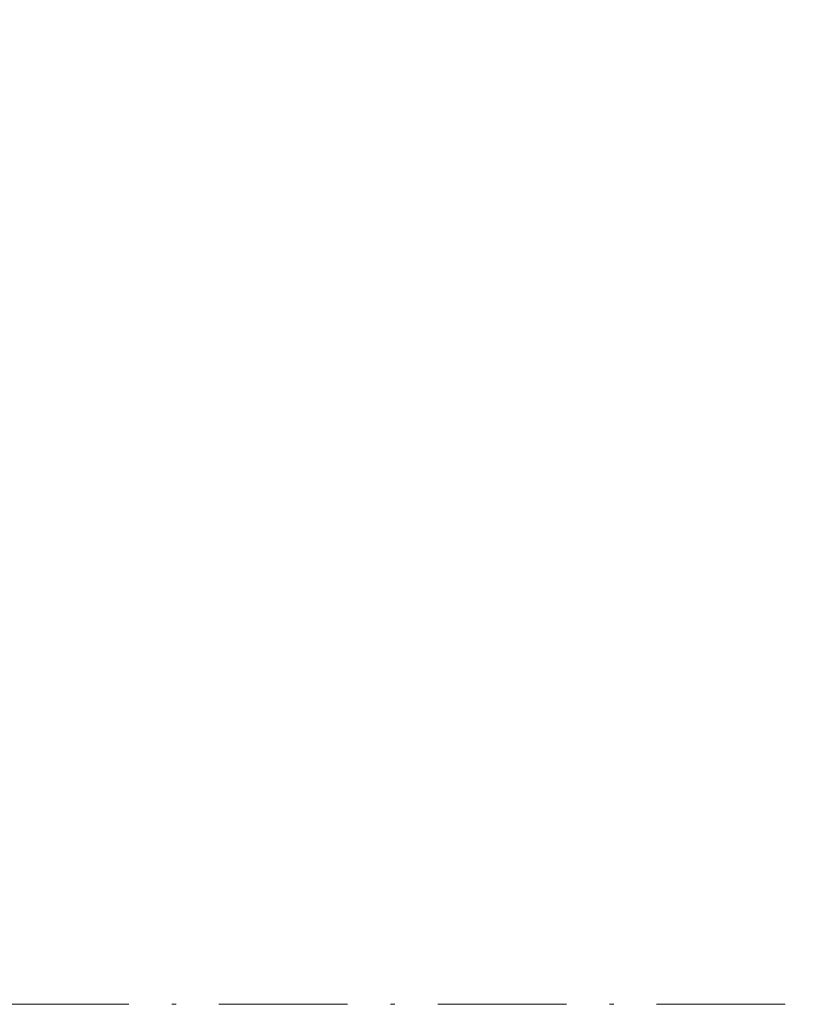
# Model space of a CAD drawing. Header units: metres. Extents: x -115250 to 1551995, y -140807 to 374743.
# Tile 77 of 205: x 112207 to 114056, y 73159 to 75453. Entities that reach past the tile are written whole.
import ezdxf

# ---------------------------------------------------------------- set-up
doc = ezdxf.new("R2010")
doc.units = ezdxf.units.M
doc.header["$LTSCALE"] = 100
for name, pattern in [('0102aČERCHOVANÁ', [5.1, 3, -1, 0.1, -1]), ('0103aDVOJČERCHOVANÁ', [6.2, 3, -1, 0.1, -1, 0.1, -1]), ('{ Wide Dash }', [12, 4, -2, 4, -2])]:
    doc.linetypes.add(name, pattern=pattern)
for name, color, linetype, lineweight in [('010-pomocna', 30, 'Continuous', 15), ('910-osa', 8, '0102aČERCHOVANÁ', 9), ('910-tenka', 4, 'Continuous', 15)]:
    doc.layers.add(name, color=color, linetype=linetype, lineweight=lineweight)

msp = doc.modelspace()

# ---------------------------------------------------------------- linework, layer by layer
at = {"layer": '010-pomocna', "color": 0, "linetype": '{ Wide Dash }', "flags": 128}
for points in [[(116926.7, 73944.3), (116926.7, 74409.3, 0.414216), (111276.5, 80059.5), (109626.7, 80059.5)], [(116826.7, 73944.3), (116826.7, 74409.3, 0.414216), (111276.5, 79959.5), (109626.7, 79959.5)]]:
    msp.add_lwpolyline(points, format="xyb", dxfattribs=at)
at = {"layer": '910-osa'}
msp.add_line((40251.2, 73159.3), (114311.8, 73159.3), dxfattribs=at)
at = {"layer": '910-tenka', "color": 0, "linetype": '0103aDVOJČERCHOVANÁ', "flags": 128}
msp.add_lwpolyline([(117006.2, 74490.3, 0.410375), (111284.8, 80139.5), (109626.7, 80139.5)], format="xyb", dxfattribs=at)

doc.saveas('drawing.dxf')
